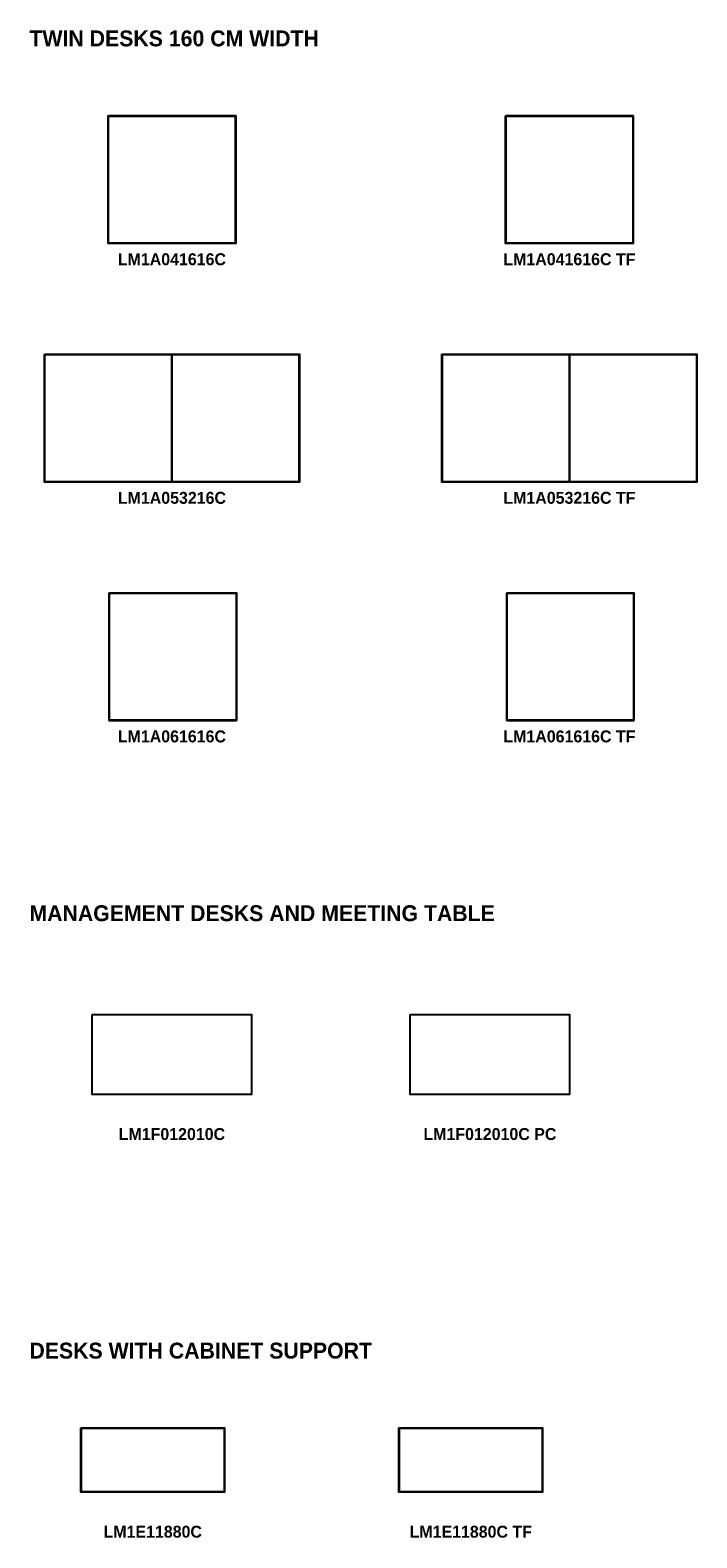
# Model space of a CAD drawing. Header units: metres. Extents: x 1 to 51.8, y -69.9 to 13.
# Tile 3 of 8: x 1.1 to 9.4, y -28 to -9.1. Entities that reach past the tile are written whole.
import ezdxf

# ---------------------------------------------------------------- set-up
doc = ezdxf.new("R2010")
doc.units = ezdxf.units.M
doc.header["$MEASUREMENT"] = 0
for name, color, linetype in [('72_AIX_INSERT', 7, 'Continuous'), ('72_AIX_LONGOMESAS_D2_ANY', 251, 'Continuous'), ('72_AIX_LONGOMESAS_D3_LONGO_MESA_TABLERO_TOP', 7, 'Continuous'), ('72_AIX_LONGOMESAS_D3_LONGO_MESA_TABLERO_TOP_FB', 7, 'Continuous'), ('72_AIX_LONGOMESAS_D3_LONGO_MESA_TABLERO_TOP_LR', 7, 'Continuous'), ('72_EGR_BASE_TEXT', 7, 'Continuous')]:
    doc.layers.add(name, color=color, linetype=linetype)
doc.styles.add('X3G_ENTITY_33CD5', font='Montserrat-Bold.ttf', dxfattribs={"height": 0.15})
doc.styles.add('X3G_ENTITY_33CD6', font='Montserrat-Bold.ttf', dxfattribs={"height": 0.2})
doc.styles.add('X3G_ENTITY_357E4', font='Montserrat-Bold.ttf', dxfattribs={"height": 0.15})
doc.styles.add('X3G_ENTITY_357E5', font='Montserrat-Bold.ttf', dxfattribs={"height": 0.2})
doc.styles.add('X3G_ENTITY_35949', font='Montserrat-Bold.ttf', dxfattribs={"height": 0.15})
doc.styles.add('X3G_ENTITY_411B3', font='Montserrat-Bold.ttf', dxfattribs={"height": 0.15})
doc.styles.add('X3G_ENTITY_41330', font='Montserrat-Bold.ttf', dxfattribs={"height": 0.15})
doc.styles.add('X3G_ENTITY_4133A', font='Montserrat-Bold.ttf', dxfattribs={"height": 0.15})
doc.styles.add('X3G_ENTITY_4133B', font='Montserrat-Bold.ttf', dxfattribs={"height": 0.15})
doc.styles.add('X3G_ENTITY_42269', font='Montserrat-Bold.ttf', dxfattribs={"height": 0.15})
doc.styles.add('X3G_ENTITY_4226A', font='Montserrat-Bold.ttf', dxfattribs={"height": 0.2})
doc.styles.add('X3G_ENTITY_422D7', font='Montserrat-Bold.ttf', dxfattribs={"height": 0.15})
doc.styles.add('X3G_ENTITY_44526', font='Montserrat-Bold.ttf', dxfattribs={"height": 0.15})

# ---------------------------------------------------------------- blocks, each defined once
blk = doc.blocks.new('72_AIX_LONGOMESAS_D2_LONGO')
at = {"layer": '72_AIX_LONGOMESAS_D2_ANY'}
blk.add_lwpolyline([(0, 0), (1, 0), (1, -1), (0, -1)], close=True, dxfattribs=at)
blk = doc.blocks.new('72aix_longomesas26491D3B9D4434C64B8E2CD7E3AE69E56')
at = {"xscale": 1.60353923, "yscale": 1.60607845}
for p in [(0, 0), (1.604, 0)]:
    blk.add_blockref('72_AIX_LONGOMESAS_D2_LONGO', p, dxfattribs=at)
blk = doc.blocks.new('72AIX_LONGOMESAS_D3_EDGESLR')
for points in [[(0, 1), (0, 0), (0, 0, 1), (0, 1, 1)], [(1, 1), (1, 0), (1, 0, 1), (1, 1, 1)]]:
    blk.add_3dface(points)
blk = doc.blocks.new('72AIX_LONGOMESAS_D3_TABLERO_ESQUINA_19_MM')
at = {"extrusion": (0, -4.44089e-16, -1), "elevation": 0.017}
blk.add_lwpolyline([(0, -0.002), (0, 0), (0.002, 0, -0.414214)], format="xyb", close=True, dxfattribs=at)
blk = doc.blocks.new('72AIX_LONGOMESAS_D3_EDGESTB')
for points in [[(0, 1), (1, 1), (1, 0), (0, 0)], [(0, 1, 1), (1, 1, 1), (1, 0, 1), (0, 0, 1)]]:
    blk.add_3dface(points)
blk = doc.blocks.new('72AIX_LONGOMESAS_D3_EDGESFB')
for points in [[(0, 1), (1, 1), (1, 1, 1), (0, 1, 1)], [(0, 0), (1, 0), (1, 0, 1), (0, 0, 1)]]:
    blk.add_3dface(points)
blk = doc.blocks.new('b6225bde-509e-4db7-9701-467773fd90e5')
at = {"layer": '72_AIX_LONGOMESAS_D3_LONGO_MESA_TABLERO_TOP', "color": 0, "xscale": 1.5975, "yscale": 1.598, "zscale": 0.019}
for p in [(-1.599, -0.799, 0.721), (0.002, -0.799, 0.721)]:
    blk.add_blockref('72AIX_LONGOMESAS_D3_EDGESTB', p, dxfattribs=at)
at = {"layer": '72_AIX_LONGOMESAS_D3_LONGO_MESA_TABLERO_TOP_FB', "color": 0, "xscale": 1.5975, "yscale": 1.602, "zscale": 0.015}
for p in [(-1.599, -0.801, 0.723), (0.002, -0.801, 0.723)]:
    blk.add_blockref('72AIX_LONGOMESAS_D3_EDGESFB', p, dxfattribs=at)
at = {"layer": '72_AIX_LONGOMESAS_D3_LONGO_MESA_TABLERO_TOP_LR', "color": 0, "xscale": -1, "rotation": 180}
for p in [(-1.599, 0.799, 0.74), (0.002, 0.799, 0.74)]:
    blk.add_blockref('72AIX_LONGOMESAS_D3_TABLERO_ESQUINA_19_MM', p, dxfattribs=at)
at = {"layer": '72_AIX_LONGOMESAS_D3_LONGO_MESA_TABLERO_TOP_LR', "color": 0, "xscale": 1.6015, "yscale": 1.598, "zscale": 0.015}
for p in [(-1.601, -0.799, 0.723), (0, -0.799, 0.723)]:
    blk.add_blockref('72AIX_LONGOMESAS_D3_EDGESLR', p, dxfattribs=at)
at = {"layer": '72_AIX_LONGOMESAS_D3_LONGO_MESA_TABLERO_TOP_LR', "color": 0, "rotation": 180}
for p in [(-0.002, 0.799, 0.74), (1.6, 0.799, 0.74)]:
    blk.add_blockref('72AIX_LONGOMESAS_D3_TABLERO_ESQUINA_19_MM', p, dxfattribs=at)
at = {"layer": '72_AIX_LONGOMESAS_D3_LONGO_MESA_TABLERO_TOP_LR', "color": 0}
for p in [(-1.599, -0.799, 0.74), (0.002, -0.799, 0.74)]:
    blk.add_blockref('72AIX_LONGOMESAS_D3_TABLERO_ESQUINA_19_MM', p, dxfattribs=at)
at = {"layer": '72_AIX_LONGOMESAS_D3_LONGO_MESA_TABLERO_TOP_LR', "color": 0, "xscale": -1}
for p in [(-0.002, -0.799, 0.74), (1.6, -0.799, 0.74)]:
    blk.add_blockref('72AIX_LONGOMESAS_D3_TABLERO_ESQUINA_19_MM', p, dxfattribs=at)
blk = doc.blocks.new('8cca9c02-98c8-4904-a31a-278bc76737aa')
at = {"color": 7}
blk.add_blockref('72aix_longomesas26491D3B9D4434C64B8E2CD7E3AE69E56', (-1.604, 0.803), dxfattribs=at)
blk.add_blockref('b6225bde-509e-4db7-9701-467773fd90e5', (0, 0))
blk = doc.blocks.new('72aix_longomesas2532464EC35164F4E926FC412FF79F934')
at = {"xscale": 1.6061, "yscale": 1.6061}
blk.add_blockref('72_AIX_LONGOMESAS_D2_LONGO', (0, 0), dxfattribs=at)
blk = doc.blocks.new('XCAD03E5066CE5C3E13FEBF38ED19C337DC43C')
at = {"color": 7}
blk.add_blockref('72aix_longomesas2532464EC35164F4E926FC412FF79F934', (0, 0), dxfattribs=at)
at = {"layer": '72_AIX_LONGOMESAS_D3_LONGO_MESA_TABLERO_TOP', "color": 0, "xscale": 1.598, "yscale": 1.598, "zscale": 0.019}
blk.add_blockref('72AIX_LONGOMESAS_D3_EDGESTB', (0.004, -1.602, 0.721), dxfattribs=at)
at = {"layer": '72_AIX_LONGOMESAS_D3_LONGO_MESA_TABLERO_TOP_FB', "color": 0, "xscale": 1.598, "yscale": 1.602, "zscale": 0.015}
blk.add_blockref('72AIX_LONGOMESAS_D3_EDGESFB', (0.004, -1.604, 0.723), dxfattribs=at)
at = {"layer": '72_AIX_LONGOMESAS_D3_LONGO_MESA_TABLERO_TOP_LR', "color": 0, "xscale": -1, "rotation": 180}
blk.add_blockref('72AIX_LONGOMESAS_D3_TABLERO_ESQUINA_19_MM', (0.004, -0.004, 0.74), dxfattribs=at)
at = {"layer": '72_AIX_LONGOMESAS_D3_LONGO_MESA_TABLERO_TOP_LR', "color": 0, "xscale": 1.602, "yscale": 1.598, "zscale": 0.015}
blk.add_blockref('72AIX_LONGOMESAS_D3_EDGESLR', (0.002, -1.602, 0.723), dxfattribs=at)
at = {"layer": '72_AIX_LONGOMESAS_D3_LONGO_MESA_TABLERO_TOP_LR', "color": 0, "rotation": 180}
blk.add_blockref('72AIX_LONGOMESAS_D3_TABLERO_ESQUINA_19_MM', (1.602, -0.004, 0.74), dxfattribs=at)
at = {"layer": '72_AIX_LONGOMESAS_D3_LONGO_MESA_TABLERO_TOP_LR', "color": 0}
blk.add_blockref('72AIX_LONGOMESAS_D3_TABLERO_ESQUINA_19_MM', (0.004, -1.602, 0.74), dxfattribs=at)
at = {"layer": '72_AIX_LONGOMESAS_D3_LONGO_MESA_TABLERO_TOP_LR', "color": 0, "xscale": -1}
blk.add_blockref('72AIX_LONGOMESAS_D3_TABLERO_ESQUINA_19_MM', (1.602, -1.602, 0.74), dxfattribs=at)
blk = doc.blocks.new('72aix_longomesas200CA93F9E30D4249BD19946ED6CD76DF')
at = {"xscale": 1.6015, "yscale": 1.6061}
blk.add_blockref('72_AIX_LONGOMESAS_D2_LONGO', (0, 0), dxfattribs=at)
blk = doc.blocks.new('XCAD03F1080A2023F9AE8850CF95303AFDAABB')
at = {"color": 7}
blk.add_blockref('72aix_longomesas200CA93F9E30D4249BD19946ED6CD76DF', (0, 0), dxfattribs=at)
at = {"layer": '72_AIX_LONGOMESAS_D3_LONGO_MESA_TABLERO_TOP', "color": 0, "xscale": 1.5975, "yscale": 1.598, "zscale": 0.019}
blk.add_blockref('72AIX_LONGOMESAS_D3_EDGESTB', (0.002, -1.602, 0.721), dxfattribs=at)
at = {"layer": '72_AIX_LONGOMESAS_D3_LONGO_MESA_TABLERO_TOP_FB', "color": 0, "xscale": 1.5975, "yscale": 1.602, "zscale": 0.015}
blk.add_blockref('72AIX_LONGOMESAS_D3_EDGESFB', (0.002, -1.604, 0.723), dxfattribs=at)
at = {"layer": '72_AIX_LONGOMESAS_D3_LONGO_MESA_TABLERO_TOP_LR', "color": 0, "xscale": -1, "rotation": 180}
blk.add_blockref('72AIX_LONGOMESAS_D3_TABLERO_ESQUINA_19_MM', (0.002, -0.004, 0.74), dxfattribs=at)
at = {"layer": '72_AIX_LONGOMESAS_D3_LONGO_MESA_TABLERO_TOP_LR', "color": 0, "xscale": 1.6015, "yscale": 1.598, "zscale": 0.015}
blk.add_blockref('72AIX_LONGOMESAS_D3_EDGESLR', (0, -1.602, 0.723), dxfattribs=at)
at = {"layer": '72_AIX_LONGOMESAS_D3_LONGO_MESA_TABLERO_TOP_LR', "color": 0, "rotation": 180}
blk.add_blockref('72AIX_LONGOMESAS_D3_TABLERO_ESQUINA_19_MM', (1.5995, -0.004, 0.74), dxfattribs=at)
at = {"layer": '72_AIX_LONGOMESAS_D3_LONGO_MESA_TABLERO_TOP_LR', "color": 0}
blk.add_blockref('72AIX_LONGOMESAS_D3_TABLERO_ESQUINA_19_MM', (0.002, -1.602, 0.74), dxfattribs=at)
at = {"layer": '72_AIX_LONGOMESAS_D3_LONGO_MESA_TABLERO_TOP_LR', "color": 0, "xscale": -1}
blk.add_blockref('72AIX_LONGOMESAS_D3_TABLERO_ESQUINA_19_MM', (1.5995, -1.602, 0.74), dxfattribs=at)
blk = doc.blocks.new('72aix_longomesas2D77675C0F53F44FA971F180AB284EBC4')
at = {"xscale": 1.6015, "yscale": 1.6061}
blk.add_blockref('72_AIX_LONGOMESAS_D2_LONGO', (0, 0), dxfattribs=at)
blk = doc.blocks.new('XCAD0330F9DE96720539320E2BDE48A3E5FCC9')
at = {"color": 7}
blk.add_blockref('72aix_longomesas2D77675C0F53F44FA971F180AB284EBC4', (0, 0), dxfattribs=at)
at = {"layer": '72_AIX_LONGOMESAS_D3_LONGO_MESA_TABLERO_TOP', "color": 0, "xscale": 1.5975, "yscale": 1.598, "zscale": 0.019}
blk.add_blockref('72AIX_LONGOMESAS_D3_EDGESTB', (0.002, -1.602, 0.721), dxfattribs=at)
at = {"layer": '72_AIX_LONGOMESAS_D3_LONGO_MESA_TABLERO_TOP_FB', "color": 0, "xscale": 1.5975, "yscale": 1.602, "zscale": 0.015}
blk.add_blockref('72AIX_LONGOMESAS_D3_EDGESFB', (0.002, -1.604, 0.723), dxfattribs=at)
at = {"layer": '72_AIX_LONGOMESAS_D3_LONGO_MESA_TABLERO_TOP_LR', "color": 0, "xscale": -1, "rotation": 180}
blk.add_blockref('72AIX_LONGOMESAS_D3_TABLERO_ESQUINA_19_MM', (0.002, -0.004, 0.74), dxfattribs=at)
at = {"layer": '72_AIX_LONGOMESAS_D3_LONGO_MESA_TABLERO_TOP_LR', "color": 0, "xscale": 1.6015, "yscale": 1.598, "zscale": 0.015}
blk.add_blockref('72AIX_LONGOMESAS_D3_EDGESLR', (0, -1.602, 0.723), dxfattribs=at)
at = {"layer": '72_AIX_LONGOMESAS_D3_LONGO_MESA_TABLERO_TOP_LR', "color": 0, "rotation": 180}
blk.add_blockref('72AIX_LONGOMESAS_D3_TABLERO_ESQUINA_19_MM', (1.5995, -0.004, 0.74), dxfattribs=at)
at = {"layer": '72_AIX_LONGOMESAS_D3_LONGO_MESA_TABLERO_TOP_LR', "color": 0}
blk.add_blockref('72AIX_LONGOMESAS_D3_TABLERO_ESQUINA_19_MM', (0.002, -1.602, 0.74), dxfattribs=at)
at = {"layer": '72_AIX_LONGOMESAS_D3_LONGO_MESA_TABLERO_TOP_LR', "color": 0, "xscale": -1}
blk.add_blockref('72AIX_LONGOMESAS_D3_TABLERO_ESQUINA_19_MM', (1.5995, -1.602, 0.74), dxfattribs=at)
blk = doc.blocks.new('72aix_longomesas283F2F85B65954B8EA5E2C999FDB2EC12')
at = {"xscale": 1.6061, "yscale": 1.6061}
blk.add_blockref('72_AIX_LONGOMESAS_D2_LONGO', (0, 0), dxfattribs=at)
blk = doc.blocks.new('XCAD03CBF6C550C36262920D61660F3D3E8B14')
at = {"color": 7}
blk.add_blockref('72aix_longomesas283F2F85B65954B8EA5E2C999FDB2EC12', (0, 0), dxfattribs=at)
at = {"layer": '72_AIX_LONGOMESAS_D3_LONGO_MESA_TABLERO_TOP', "color": 0, "xscale": 1.598, "yscale": 1.598, "zscale": 0.019}
blk.add_blockref('72AIX_LONGOMESAS_D3_EDGESTB', (0.004, -1.602, 0.721), dxfattribs=at)
at = {"layer": '72_AIX_LONGOMESAS_D3_LONGO_MESA_TABLERO_TOP_FB', "color": 0, "xscale": 1.598, "yscale": 1.602, "zscale": 0.015}
blk.add_blockref('72AIX_LONGOMESAS_D3_EDGESFB', (0.004, -1.604, 0.723), dxfattribs=at)
at = {"layer": '72_AIX_LONGOMESAS_D3_LONGO_MESA_TABLERO_TOP_LR', "color": 0, "xscale": -1, "rotation": 180}
blk.add_blockref('72AIX_LONGOMESAS_D3_TABLERO_ESQUINA_19_MM', (0.004, -0.004, 0.74), dxfattribs=at)
at = {"layer": '72_AIX_LONGOMESAS_D3_LONGO_MESA_TABLERO_TOP_LR', "color": 0, "xscale": 1.602, "yscale": 1.598, "zscale": 0.015}
blk.add_blockref('72AIX_LONGOMESAS_D3_EDGESLR', (0.002, -1.602, 0.723), dxfattribs=at)
at = {"layer": '72_AIX_LONGOMESAS_D3_LONGO_MESA_TABLERO_TOP_LR', "color": 0, "rotation": 180}
blk.add_blockref('72AIX_LONGOMESAS_D3_TABLERO_ESQUINA_19_MM', (1.602, -0.004, 0.74), dxfattribs=at)
at = {"layer": '72_AIX_LONGOMESAS_D3_LONGO_MESA_TABLERO_TOP_LR', "color": 0}
blk.add_blockref('72AIX_LONGOMESAS_D3_TABLERO_ESQUINA_19_MM', (0.004, -1.602, 0.74), dxfattribs=at)
at = {"layer": '72_AIX_LONGOMESAS_D3_LONGO_MESA_TABLERO_TOP_LR', "color": 0, "xscale": -1}
blk.add_blockref('72AIX_LONGOMESAS_D3_TABLERO_ESQUINA_19_MM', (1.602, -1.602, 0.74), dxfattribs=at)
blk = doc.blocks.new('72aix_longomesas24AA325F4977740B180A1939CE9113AF5')
at = {"xscale": 2.0061, "yscale": 1.0061}
blk.add_blockref('72_AIX_LONGOMESAS_D2_LONGO', (0, 0), dxfattribs=at)
blk = doc.blocks.new('XCAD03ED77FC367FBC4A1570E17A6E2744EEFF')
at = {"color": 7}
blk.add_blockref('72aix_longomesas24AA325F4977740B180A1939CE9113AF5', (0, 0), dxfattribs=at)
blk = doc.blocks.new('72aix_longomesas21D41D1AAD9B046E2B918493934E77E38')
at = {"xscale": 2.0061, "yscale": 1.0061}
blk.add_blockref('72_AIX_LONGOMESAS_D2_LONGO', (0, 0), dxfattribs=at)
blk = doc.blocks.new('EDWG483DEA8FE6D84DD4A53AA5D72C2569AE')
at = {"color": 7}
blk.add_blockref('72aix_longomesas21D41D1AAD9B046E2B918493934E77E38', (0, 0), dxfattribs=at)
blk = doc.blocks.new('72aix_longomesas2966753A67AA74178A79A1869DF9C9CC0')
at = {"xscale": 1.8061, "yscale": 0.8061}
blk.add_blockref('72_AIX_LONGOMESAS_D2_LONGO', (0, 0), dxfattribs=at)
blk = doc.blocks.new('XCAD03191B6C4B914B77F8F6A98C83BAB0497C')
at = {"color": 7}
blk.add_blockref('72aix_longomesas2966753A67AA74178A79A1869DF9C9CC0', (0, 0), dxfattribs=at)
at = {"layer": '72_AIX_LONGOMESAS_D3_LONGO_MESA_TABLERO_TOP', "color": 0, "xscale": 1.798, "yscale": 0.798, "zscale": 0.019}
blk.add_blockref('72AIX_LONGOMESAS_D3_EDGESTB', (0.004, -0.802, 0.721), dxfattribs=at)
at = {"layer": '72_AIX_LONGOMESAS_D3_LONGO_MESA_TABLERO_TOP_FB', "color": 0, "xscale": 1.798, "yscale": 0.802, "zscale": 0.015}
blk.add_blockref('72AIX_LONGOMESAS_D3_EDGESFB', (0.004, -0.804, 0.723), dxfattribs=at)
at = {"layer": '72_AIX_LONGOMESAS_D3_LONGO_MESA_TABLERO_TOP_LR', "color": 0, "xscale": -1, "rotation": 180}
blk.add_blockref('72AIX_LONGOMESAS_D3_TABLERO_ESQUINA_19_MM', (0.004, -0.004, 0.74), dxfattribs=at)
at = {"layer": '72_AIX_LONGOMESAS_D3_LONGO_MESA_TABLERO_TOP_LR', "color": 0, "xscale": 1.802, "yscale": 0.798, "zscale": 0.015}
blk.add_blockref('72AIX_LONGOMESAS_D3_EDGESLR', (0.002, -0.802, 0.723), dxfattribs=at)
at = {"layer": '72_AIX_LONGOMESAS_D3_LONGO_MESA_TABLERO_TOP_LR', "color": 0, "rotation": 180}
blk.add_blockref('72AIX_LONGOMESAS_D3_TABLERO_ESQUINA_19_MM', (1.802, -0.004, 0.74), dxfattribs=at)
at = {"layer": '72_AIX_LONGOMESAS_D3_LONGO_MESA_TABLERO_TOP_LR', "color": 0}
blk.add_blockref('72AIX_LONGOMESAS_D3_TABLERO_ESQUINA_19_MM', (0.004, -0.802, 0.74), dxfattribs=at)
at = {"layer": '72_AIX_LONGOMESAS_D3_LONGO_MESA_TABLERO_TOP_LR', "color": 0, "xscale": -1}
blk.add_blockref('72AIX_LONGOMESAS_D3_TABLERO_ESQUINA_19_MM', (1.802, -0.802, 0.74), dxfattribs=at)
blk = doc.blocks.new('72aix_longomesas25963832C4DF44B5F9A85917B19621A31')
at = {"xscale": 1.8061, "yscale": 0.8061}
blk.add_blockref('72_AIX_LONGOMESAS_D2_LONGO', (0, 0), dxfattribs=at)
blk = doc.blocks.new('XCAD032908FC89CF8A6786A8637A3429E5B2D2')
at = {"color": 7}
blk.add_blockref('72aix_longomesas25963832C4DF44B5F9A85917B19621A31', (0, 0), dxfattribs=at)
at = {"layer": '72_AIX_LONGOMESAS_D3_LONGO_MESA_TABLERO_TOP', "color": 0, "xscale": 1.798, "yscale": 0.798, "zscale": 0.019}
blk.add_blockref('72AIX_LONGOMESAS_D3_EDGESTB', (0.004, -0.802, 0.721), dxfattribs=at)
at = {"layer": '72_AIX_LONGOMESAS_D3_LONGO_MESA_TABLERO_TOP_FB', "color": 0, "xscale": 1.798, "yscale": 0.802, "zscale": 0.015}
blk.add_blockref('72AIX_LONGOMESAS_D3_EDGESFB', (0.004, -0.804, 0.723), dxfattribs=at)
at = {"layer": '72_AIX_LONGOMESAS_D3_LONGO_MESA_TABLERO_TOP_LR', "color": 0, "xscale": -1, "rotation": 180}
blk.add_blockref('72AIX_LONGOMESAS_D3_TABLERO_ESQUINA_19_MM', (0.004, -0.004, 0.74), dxfattribs=at)
at = {"layer": '72_AIX_LONGOMESAS_D3_LONGO_MESA_TABLERO_TOP_LR', "color": 0, "xscale": 1.802, "yscale": 0.798, "zscale": 0.015}
blk.add_blockref('72AIX_LONGOMESAS_D3_EDGESLR', (0.002, -0.802, 0.723), dxfattribs=at)
at = {"layer": '72_AIX_LONGOMESAS_D3_LONGO_MESA_TABLERO_TOP_LR', "color": 0, "rotation": 180}
blk.add_blockref('72AIX_LONGOMESAS_D3_TABLERO_ESQUINA_19_MM', (1.802, -0.004, 0.74), dxfattribs=at)
at = {"layer": '72_AIX_LONGOMESAS_D3_LONGO_MESA_TABLERO_TOP_LR', "color": 0}
blk.add_blockref('72AIX_LONGOMESAS_D3_TABLERO_ESQUINA_19_MM', (0.004, -0.802, 0.74), dxfattribs=at)
at = {"layer": '72_AIX_LONGOMESAS_D3_LONGO_MESA_TABLERO_TOP_LR', "color": 0, "xscale": -1}
blk.add_blockref('72AIX_LONGOMESAS_D3_TABLERO_ESQUINA_19_MM', (1.802, -0.802, 0.74), dxfattribs=at)
blk = doc.blocks.new('72aix_longomesas29A25EDBA3E464CE9990D613F25031BC2')
at = {"xscale": 1.6035, "yscale": 1.6061}
for p in [(0, 0), (1.6035, 0)]:
    blk.add_blockref('72_AIX_LONGOMESAS_D2_LONGO', p, dxfattribs=at)
blk = doc.blocks.new('XCAD03B75AEFBA4CD244587DFA5F549FF1ED5D')
at = {"color": 7}
blk.add_blockref('72aix_longomesas29A25EDBA3E464CE9990D613F25031BC2', (0, 0), dxfattribs=at)
at = {"layer": '72_AIX_LONGOMESAS_D3_LONGO_MESA_TABLERO_TOP', "color": 0, "xscale": 1.5975, "yscale": 1.598, "zscale": 0.019}
for p in [(0.004, -1.602, 0.721), (1.6055, -1.602, 0.721)]:
    blk.add_blockref('72AIX_LONGOMESAS_D3_EDGESTB', p, dxfattribs=at)
at = {"layer": '72_AIX_LONGOMESAS_D3_LONGO_MESA_TABLERO_TOP_FB', "color": 0, "xscale": 1.5975, "yscale": 1.602, "zscale": 0.015}
for p in [(0.004, -1.604, 0.723), (1.6055, -1.604, 0.723)]:
    blk.add_blockref('72AIX_LONGOMESAS_D3_EDGESFB', p, dxfattribs=at)
at = {"layer": '72_AIX_LONGOMESAS_D3_LONGO_MESA_TABLERO_TOP_LR', "color": 0, "xscale": -1, "rotation": 180}
for p in [(0.004, -0.004, 0.74), (1.6055, -0.004, 0.74)]:
    blk.add_blockref('72AIX_LONGOMESAS_D3_TABLERO_ESQUINA_19_MM', p, dxfattribs=at)
at = {"layer": '72_AIX_LONGOMESAS_D3_LONGO_MESA_TABLERO_TOP_LR', "color": 0, "xscale": 1.6015, "yscale": 1.598, "zscale": 0.015}
for p in [(0.002, -1.602, 0.723), (1.6035, -1.602, 0.723)]:
    blk.add_blockref('72AIX_LONGOMESAS_D3_EDGESLR', p, dxfattribs=at)
at = {"layer": '72_AIX_LONGOMESAS_D3_LONGO_MESA_TABLERO_TOP_LR', "color": 0, "rotation": 180}
for p in [(1.6015, -0.004, 0.74), (3.203, -0.004, 0.74)]:
    blk.add_blockref('72AIX_LONGOMESAS_D3_TABLERO_ESQUINA_19_MM', p, dxfattribs=at)
at = {"layer": '72_AIX_LONGOMESAS_D3_LONGO_MESA_TABLERO_TOP_LR', "color": 0}
for p in [(0.004, -1.602, 0.74), (1.6055, -1.602, 0.74)]:
    blk.add_blockref('72AIX_LONGOMESAS_D3_TABLERO_ESQUINA_19_MM', p, dxfattribs=at)
at = {"layer": '72_AIX_LONGOMESAS_D3_LONGO_MESA_TABLERO_TOP_LR', "color": 0, "xscale": -1}
for p in [(1.6015, -1.602, 0.74), (3.203, -1.602, 0.74)]:
    blk.add_blockref('72AIX_LONGOMESAS_D3_TABLERO_ESQUINA_19_MM', p, dxfattribs=at)

msp = doc.modelspace()

# ---------------------------------------------------------------- block references
msp.add_blockref('8cca9c02-98c8-4904-a31a-278bc76737aa', (2.835, -13.929))
at = {"layer": '72_AIX_INSERT'}
for name, p in [('XCAD03E5066CE5C3E13FEBF38ED19C337DC43C', (2.032, -10.126)), ('XCAD03CBF6C550C36262920D61660F3D3E8B14', (7.032, -10.126)), ('XCAD03B75AEFBA4CD244587DFA5F549FF1ED5D', (6.231, -13.126)), ('XCAD03F1080A2023F9AE8850CF95303AFDAABB', (2.046, -16.126)), ('XCAD0330F9DE96720539320E2BDE48A3E5FCC9', (7.046, -16.126)), ('XCAD03ED77FC367FBC4A1570E17A6E2744EEFF', (1.832, -21.426)), ('EDWG483DEA8FE6D84DD4A53AA5D72C2569AE', (5.832, -21.426)), ('XCAD03191B6C4B914B77F8F6A98C83BAB0497C', (1.691, -26.626)), ('XCAD032908FC89CF8A6786A8637A3429E5B2D2', (5.691, -26.626))]:
    msp.add_blockref(name, p, dxfattribs=at)

# ---------------------------------------------------------------- texts
at = {"layer": '72_EGR_BASE_TEXT', "char_height": 0.2, "attachment_point": 1}
for s, insert, style in [('TWIN DESKS 160 CM WIDTH', (1.043, -9.054), 'X3G_ENTITY_357E5'), ('MANAGEMENT DESKS AND MEETING TABLE', (1.043, -20.054), 'X3G_ENTITY_4226A'), ('DESKS WITH CABINET SUPPORT', (1.043, -25.554), 'X3G_ENTITY_33CD6')]:
    msp.add_mtext(s, dxfattribs=dict(at, insert=insert, style=style))
at = {"layer": '72_EGR_BASE_TEXT', "color": 1, "true_color": 0xff0000, "char_height": 0.15, "attachment_point": 2}
for s, insert, style in [('LM1A041616C', (2.835, -11.856), 'X3G_ENTITY_357E4'), ('LM1A041616C TF', (7.835, -11.856), 'X3G_ENTITY_4133A'), ('LM1A053216C', (2.835, -14.856), 'X3G_ENTITY_35949'), ('LM1A053216C TF', (7.835, -14.856), 'X3G_ENTITY_4133B'), ('LM1A061616C', (2.835, -17.856), 'X3G_ENTITY_411B3'), ('LM1A061616C TF', (7.835, -17.856), 'X3G_ENTITY_41330'), ('LM1F012010C', (2.835, -22.856), 'X3G_ENTITY_42269'), ('LM1F012010C PC', (6.835, -22.856), 'X3G_ENTITY_422D7'), ('LM1E11880C', (2.594, -27.856), 'X3G_ENTITY_33CD5'), ('LM1E11880C TF', (6.594, -27.856), 'X3G_ENTITY_44526')]:
    msp.add_mtext(s, dxfattribs=dict(at, insert=insert, style=style))

doc.saveas('drawing.dxf')
